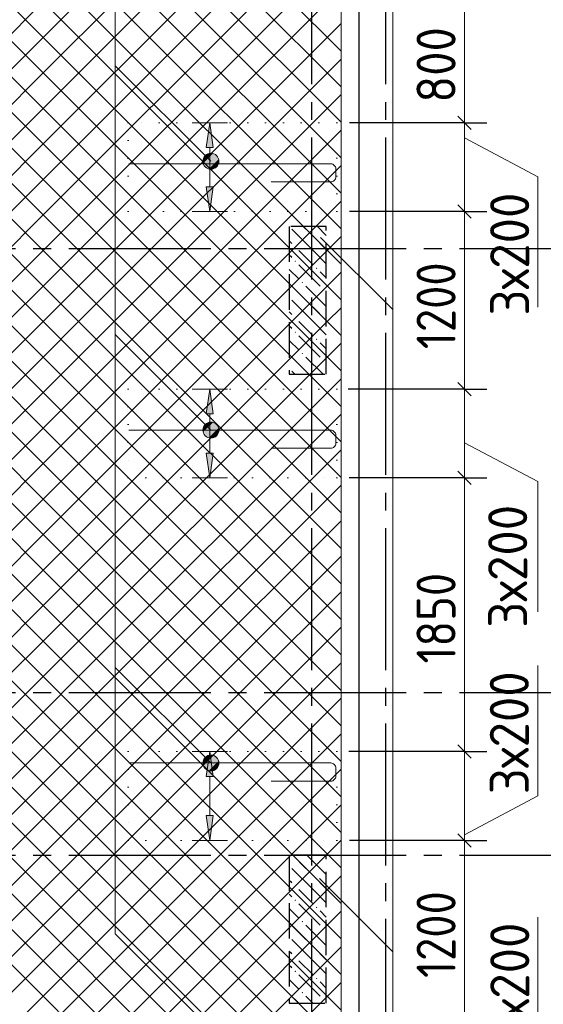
# Model space of a CAD drawing. Header units: millimetres. Extents: x 0 to 50400, y 0 to 35640.
# Tile 22 of 25: x 38093 to 41631, y 20154 to 26809. Entities that reach past the tile are written whole.
import ezdxf

# ---------------------------------------------------------------- set-up
doc = ezdxf.new("R2010")
doc.units = ezdxf.units.MM
for name, pattern in [('______2', [324, 240, -84]), ('______5', [1320, 960, -120, 120, -120]), ('______9', [120, 0, -120])]:
    doc.linetypes.add(name, pattern=pattern)
for name, color, linetype, lineweight in [('Standard', 7, 'Continuous', 25), ('ДОП Верх по Х', 7, 'Continuous', 25), ('ЖБ Перекрытие верхний уровень', 7, 'Continuous', 35), ('ЖБ Пилон', 7, 'Continuous', 35), ('Общий01', 7, 'Continuous', 13), ('Позиционная метка номер позиции', 7, 'Continuous', 13), ('Размерная линия_ общее', 7, 'Continuous', 13), ('Тени', 7, 'Continuous', 13)]:
    doc.layers.add(name, color=color, linetype=linetype, lineweight=lineweight)
doc.layers.add('Оси', color=7, linetype='______5', true_color=0x656565)
doc.styles.add('ISOCPEUR', font='txt')

msp = doc.modelspace()

# ---------------------------------------------------------------- hatches: boundary and pattern name
at = {"layer": 'ДОП Верх по Х', "linetype": 'Continuous', "lineweight": 13, "transparency": 33554687}
for points in [[(39401.6, 25944.4), (39377.6, 26112.4), (39353.6, 25944.4)], [(39401.6, 24144.4), (39377.6, 24312.4), (39353.6, 24144.4)], [(39401.6, 21694.4), (39377.6, 21862.4), (39353.6, 21694.4)]]:
    msp.add_hatch(color=7, dxfattribs=at).paths.add_polyline_path(points)
for points in [[(39401.6, 25680.4), (39377.6, 25512.4), (39353.6, 25680.4)], [(39401.6, 23880.4), (39377.6, 23712.4), (39353.6, 23880.4)], [(39401.6, 21430.4), (39377.6, 21262.4), (39353.6, 21430.4)]]:
    msp.add_hatch(color=7, dxfattribs=at).paths.add_polyline_path(points, flags=16)
at = {"layer": 'ЖБ Пилон', "linetype": 'Continuous', "lineweight": -3, "transparency": 33554687}
for points in [[(40046.8, 25369.3), (40051.6, 25374.1), (40056.4, 25369.3), (40051.6, 25364.5)], [(39950.8, 25273.3), (39955.6, 25278.1), (39960.4, 25273.3), (39955.6, 25268.5)], [(39950.8, 25177.3), (39955.6, 25182.1), (39960.4, 25177.3), (39955.6, 25172.5)], [(40094.8, 25129.3), (40099.6, 25134.1), (40104.4, 25129.3), (40099.6, 25124.5)], [(39998.8, 25033.3), (40003.6, 25038.1), (40008.4, 25033.3), (40003.6, 25028.5)], [(40142.8, 24985.3), (40147.6, 24990.1), (40152.4, 24985.3), (40147.6, 24980.5)], [(40046.8, 24889.3), (40051.6, 24894.1), (40056.4, 24889.3), (40051.6, 24884.5)], [(39950.8, 24793.3), (39955.6, 24798.1), (39960.4, 24793.3), (39955.6, 24788.5)], [(39950.8, 24697.3), (39955.6, 24702.1), (39960.4, 24697.3), (39955.6, 24692.5)], [(40094.8, 24649.3), (40099.6, 24654.1), (40104.4, 24649.3), (40099.6, 24644.5)], [(39998.8, 24553.3), (40003.6, 24558.1), (40008.4, 24553.3), (40003.6, 24548.5)], [(40142.8, 24505.3), (40147.6, 24510.1), (40152.4, 24505.3), (40147.6, 24500.5)], [(40049.9, 24412.4), (40051.6, 24414.1), (40053.3, 24412.4)], [(40142.8, 21145.3), (40147.6, 21150.1), (40152.4, 21145.3), (40147.6, 21140.5)], [(40046.8, 21049.3), (40051.6, 21054.1), (40056.4, 21049.3), (40051.6, 21044.5)], [(39950.8, 20953.3), (39955.6, 20958.1), (39960.4, 20953.3), (39955.6, 20948.5)], [(39950.8, 20857.3), (39955.6, 20862.1), (39960.4, 20857.3), (39955.6, 20852.5)], [(40094.8, 20809.3), (40099.6, 20814.1), (40104.4, 20809.3), (40099.6, 20804.5)], [(39998.8, 20713.3), (40003.6, 20718.1), (40008.4, 20713.3), (40003.6, 20708.5)], [(40142.8, 20665.3), (40147.6, 20670.1), (40152.4, 20665.3), (40147.6, 20660.5)], [(40046.8, 20569.3), (40051.6, 20574.1), (40056.4, 20569.3), (40051.6, 20564.5)], [(39950.8, 20473.3), (39955.6, 20478.1), (39960.4, 20473.3), (39955.6, 20468.5)], [(39950.8, 20377.3), (39955.6, 20382.1), (39960.4, 20377.3), (39955.6, 20372.5)], [(40094.8, 20329.3), (40099.6, 20334.1), (40104.4, 20329.3), (40099.6, 20324.5)], [(39998.8, 20233.3), (40003.6, 20238.1), (40008.4, 20233.3), (40003.6, 20228.5)], [(40142.8, 20185.3), (40147.6, 20190.1), (40152.4, 20185.3), (40147.6, 20180.5)]]:
    msp.add_hatch(color=7, dxfattribs=at).paths.add_polyline_path(points, flags=16)
at = {"layer": 'Позиционная метка номер позиции', "linetype": 'Continuous', "lineweight": 13, "transparency": 33554687}
for points in [[(39346.9, 25814.2), (39398.9, 25904.3), (39333.2, 25838.6)], [(39333.2, 25838.6), (39398.9, 25904.3), (39371.4, 25904.3)], [(39333.2, 25838.6), (39371.4, 25904.3), (39333.2, 25866.1)], [(39333.2, 25866.1), (39371.4, 25904.3), (39346.9, 25890.6)], [(39346.9, 25814.2), (39423.3, 25890.6), (39398.9, 25904.3)], [(39371.4, 25800.5), (39423.3, 25890.6), (39346.9, 25814.2)], [(39371.4, 25800.5), (39437, 25866.1), (39423.3, 25890.6)], [(39398.9, 25800.5), (39437, 25866.1), (39371.4, 25800.5)], [(39398.9, 25800.5), (39437, 25838.6), (39437, 25866.1)], [(39437, 25838.6), (39398.9, 25800.5), (39423.3, 25814.2)], [(39346.9, 23997.2), (39398.9, 24087.3), (39333.2, 24021.7)], [(39333.2, 24021.7), (39398.9, 24087.3), (39371.4, 24087.3)], [(39333.2, 24021.7), (39371.4, 24087.3), (39333.2, 24049.1)], [(39333.2, 24049.1), (39371.4, 24087.3), (39346.9, 24073.6)], [(39346.9, 23997.2), (39423.3, 24073.6), (39398.9, 24087.3)], [(39371.4, 23983.5), (39423.3, 24073.6), (39346.9, 23997.2)], [(39371.4, 23983.5), (39437, 24049.1), (39423.3, 24073.6)], [(39398.9, 23983.5), (39437, 24049.1), (39371.4, 23983.5)], [(39398.9, 23983.5), (39437, 24021.7), (39437, 24049.1)], [(39437, 24021.7), (39398.9, 23983.5), (39423.3, 23997.2)], [(39346.9, 21747.2), (39398.9, 21837.3), (39333.2, 21771.7)], [(39333.2, 21771.7), (39398.9, 21837.3), (39371.4, 21837.3)], [(39333.2, 21771.7), (39371.4, 21837.3), (39333.2, 21799.1)], [(39333.2, 21799.1), (39371.4, 21837.3), (39346.9, 21823.6)], [(39346.9, 21747.2), (39423.3, 21823.6), (39398.9, 21837.3)], [(39371.4, 21733.5), (39423.3, 21823.6), (39346.9, 21747.2)], [(39371.4, 21733.5), (39437, 21799.1), (39423.3, 21823.6)], [(39398.9, 21733.5), (39437, 21799.1), (39371.4, 21733.5)], [(39398.9, 21733.5), (39437, 21771.7), (39437, 21799.1)], [(39437, 21771.7), (39398.9, 21733.5), (39423.3, 21747.2)]]:
    msp.add_hatch(color=7, dxfattribs=at).paths.add_polyline_path(points)

# ---------------------------------------------------------------- linework, layer by layer
at = {"layer": 'Standard', "color": 254, "linetype": 'Continuous', "lineweight": -3, "true_color": 0xc4c4ff, "transparency": 33554687}
msp.add_lwpolyline([(7965.1, 10212.4), (40388.1, 10212.4), (40388.1, 32712.4), (7965.1, 32712.4), (7965.1, 10212.4)], dxfattribs=at)
at = {"layer": 'ДОП Верх по Х', "color": 251, "linetype": 'Continuous', "lineweight": 13, "true_color": 0x494949, "transparency": 33554687}
for p, q in [((39377.6, 26112.4), (39257.6, 26112.4)), ((39377.6, 26112.4), (39353.6, 25944.4)), ((39401.6, 25944.4), (39377.6, 26112.4)), ((39377.6, 26112.4), (39497.6, 26112.4)), ((39377.6, 26112.4), (39377.6, 26112.4)), ((39353.6, 25944.4), (39401.6, 25944.4)), ((39377.6, 25680.4), (39377.6, 25944.4)), ((39377.6, 25512.4), (39353.6, 25680.4)), ((39353.6, 25680.4), (39401.6, 25680.4)), ((39401.6, 25680.4), (39377.6, 25512.4)), ((39377.6, 25512.4), (39257.6, 25512.4)), ((39377.6, 25512.4), (39497.6, 25512.4)), ((39377.6, 25512.4), (39377.6, 25512.4)), ((39377.6, 24312.4), (39257.6, 24312.4)), ((39377.6, 24312.4), (39353.6, 24144.4)), ((39401.6, 24144.4), (39377.6, 24312.4)), ((39377.6, 24312.4), (39497.6, 24312.4)), ((39377.6, 24312.4), (39377.6, 24312.4)), ((39353.6, 24144.4), (39401.6, 24144.4)), ((39377.6, 23880.4), (39377.6, 24144.4)), ((39377.6, 23712.4), (39353.6, 23880.4)), ((39353.6, 23880.4), (39401.6, 23880.4)), ((39401.6, 23880.4), (39377.6, 23712.4)), ((39377.6, 23712.4), (39257.6, 23712.4)), ((39377.6, 23712.4), (39497.6, 23712.4)), ((39377.6, 23712.4), (39377.6, 23712.4)), ((39377.6, 21862.4), (39257.6, 21862.4)), ((39377.6, 21862.4), (39353.6, 21694.4)), ((39401.6, 21694.4), (39377.6, 21862.4)), ((39377.6, 21862.4), (39497.6, 21862.4)), ((39377.6, 21862.4), (39377.6, 21862.4)), ((39353.6, 21694.4), (39401.6, 21694.4)), ((39377.6, 21430.4), (39377.6, 21694.4)), ((39377.6, 21262.4), (39353.6, 21430.4)), ((39353.6, 21430.4), (39401.6, 21430.4)), ((39401.6, 21430.4), (39377.6, 21262.4)), ((39377.6, 21262.4), (39257.6, 21262.4)), ((39377.6, 21262.4), (39497.6, 21262.4)), ((39377.6, 21262.4), (39377.6, 21262.4))]:
    msp.add_line(p, q, dxfattribs=at)
at = {"layer": 'ДОП Верх по Х', "color": 7, "linetype": 'Continuous', "lineweight": 18, "transparency": 33554687}
for points in [[(39791.7, 25712.4), (40195.3, 25712.4), (40201.7, 25713.3), (40208.2, 25715.4), (40214.3, 25718.8), (40219.2, 25722.9), (40223.3, 25727.9), (40226.7, 25733.9), (40228.9, 25740.5), (40229.7, 25746.8), (40229.7, 25801), (40228.9, 25807.3), (40226.7, 25813.9), (40223.3, 25819.9), (40219.2, 25824.8), (40214.3, 25829), (40208.2, 25832.4), (40201.7, 25834.5), (40195.3, 25835.4), (38831.1, 25835.4)], [(39791.7, 23912.4), (40195.3, 23912.4), (40201.7, 23913.3), (40208.2, 23915.4), (40214.3, 23918.8), (40219.2, 23922.9), (40223.3, 23927.9), (40226.7, 23933.9), (40228.9, 23940.5), (40229.7, 23946.8), (40229.7, 24001), (40228.9, 24007.3), (40226.7, 24013.9), (40223.3, 24019.9), (40219.2, 24024.8), (40214.3, 24029), (40208.2, 24032.4), (40201.7, 24034.5), (40195.3, 24035.4), (38831.1, 24035.4)], [(39791.7, 21662.4), (40195.3, 21662.4), (40201.7, 21663.3), (40208.2, 21665.4), (40214.3, 21668.8), (40219.2, 21672.9), (40223.3, 21677.9), (40226.7, 21683.9), (40228.9, 21690.5), (40229.7, 21696.8), (40229.7, 21751), (40228.9, 21757.3), (40226.7, 21763.9), (40223.3, 21769.9), (40219.2, 21774.9), (40214.3, 21779), (40208.2, 21782.3), (40201.7, 21784.5), (40195.3, 21785.4), (38831.1, 21785.4)]]:
    msp.add_lwpolyline(points, dxfattribs=at)
at = {"layer": 'ЖБ Перекрытие верхний уровень', "color": 7, "linetype": 'Continuous', "lineweight": 18, "transparency": 33554687}
msp.add_line((40265.1, 10312.4), (40265.1, 32612.4), dxfattribs=at)
at = {"layer": 'ЖБ Перекрытие верхний уровень', "color": 254, "linetype": 'Continuous', "lineweight": 18, "transparency": 33554687}
for p, q in [((35851.6, 27169.3), (38251.6, 24769.3)), ((36091.6, 27169.3), (38251.6, 25009.3)), ((36331.6, 27169.3), (38251.6, 25249.3)), ((36571.6, 27169.3), (38251.6, 25489.3)), ((36811.6, 27169.3), (38251.6, 25729.3)), ((37051.6, 27169.3), (38251.6, 25969.3)), ((37291.6, 27169.3), (38251.6, 26209.3)), ((37531.6, 27169.3), (38251.6, 26449.3)), ((37771.6, 27169.3), (38251.6, 26689.3)), ((38251.6, 26689.3), (38731.6, 27169.3)), ((38251.6, 26449.3), (38971.6, 27169.3)), ((38251.6, 26209.3), (39211.6, 27169.3)), ((38251.6, 25969.3), (39451.6, 27169.3)), ((38251.6, 25729.3), (39691.6, 27169.3)), ((38251.6, 25489.3), (39931.6, 27169.3)), ((38251.6, 25249.3), (40171.6, 27169.3)), ((38251.6, 27169.3), (40265.1, 25155.8)), ((38491.6, 27169.3), (40265.1, 25395.8)), ((38731.6, 27169.3), (40265.1, 25635.8)), ((38971.6, 27169.3), (40265.1, 25875.8)), ((39211.6, 27169.3), (40265.1, 26115.8)), ((39451.6, 27169.3), (40265.1, 26355.8)), ((39691.6, 27169.3), (40265.1, 26595.8)), ((38251.6, 25009.3), (40265.1, 27022.8)), ((36091.6, 24769.3), (38251.6, 26929.3)), ((38251.6, 26929.3), (40265.1, 24915.8)), ((38251.6, 24769.3), (40265.1, 26782.8)), ((36331.6, 24769.3), (38251.6, 26689.3)), ((38251.6, 26689.3), (40171.6, 24769.3)), ((38491.6, 24769.3), (40265.1, 26542.8)), ((36571.6, 24769.3), (38251.6, 26449.3)), ((38251.6, 26449.3), (39931.6, 24769.3)), ((38731.6, 24769.3), (40265.1, 26302.8)), ((36811.6, 24769.3), (38251.6, 26209.3)), ((38251.6, 26209.3), (39691.6, 24769.3)), ((38971.6, 24769.3), (40265.1, 26062.8)), ((37051.6, 24769.3), (38251.6, 25969.3)), ((38251.6, 25969.3), (39451.6, 24769.3)), ((39211.6, 24769.3), (40265.1, 25822.8)), ((37291.6, 24769.3), (38251.6, 25729.3)), ((38251.6, 25729.3), (39211.6, 24769.3)), ((39451.6, 24769.3), (40265.1, 25582.8)), ((37531.6, 24769.3), (38251.6, 25489.3)), ((38251.6, 25489.3), (38971.6, 24769.3)), ((39691.6, 24769.3), (40265.1, 25342.8)), ((37771.6, 24769.3), (38251.6, 25249.3)), ((38251.6, 25249.3), (38731.6, 24769.3)), ((39931.6, 24769.3), (40265.1, 25102.8)), ((38011.6, 24769.3), (38251.6, 25009.3)), ((38251.6, 25009.3), (38491.6, 24769.3)), ((40171.6, 24769.3), (40265.1, 24862.8)), ((36091.6, 24769.3), (38251.6, 22609.3)), ((36331.6, 24769.3), (38251.6, 22849.3)), ((36571.6, 24769.3), (38251.6, 23089.3)), ((36811.6, 24769.3), (38251.6, 23329.3)), ((37051.6, 24769.3), (38251.6, 23569.3)), ((37291.6, 24769.3), (38251.6, 23809.3)), ((37531.6, 24769.3), (38251.6, 24049.3)), ((37771.6, 24769.3), (38251.6, 24289.3)), ((38011.6, 24769.3), (38251.6, 24529.3)), ((38251.6, 24529.3), (38491.6, 24769.3)), ((38251.6, 24289.3), (38731.6, 24769.3)), ((38251.6, 24049.3), (38971.6, 24769.3)), ((38251.6, 23809.3), (39211.6, 24769.3)), ((38251.6, 23569.3), (39451.6, 24769.3)), ((38251.6, 23329.3), (39691.6, 24769.3)), ((38251.6, 23089.3), (39931.6, 24769.3)), ((38251.6, 22849.3), (40171.6, 24769.3)), ((38251.6, 24769.3), (40265.1, 22755.8)), ((38491.6, 24769.3), (40265.1, 22995.8)), ((38731.6, 24769.3), (40265.1, 23235.8)), ((38971.6, 24769.3), (40265.1, 23475.8)), ((39211.6, 24769.3), (40265.1, 23715.8)), ((39451.6, 24769.3), (40265.1, 23955.8)), ((39691.6, 24769.3), (40265.1, 24195.8)), ((39931.6, 24769.3), (40265.1, 24435.8)), ((40171.6, 24769.3), (40265.1, 24675.8)), ((38251.6, 22609.3), (40265.1, 24622.8)), ((38251.6, 24529.3), (40265.1, 22515.8)), ((38251.6, 22369.3), (40265.1, 24382.8)), ((38251.6, 24289.3), (40171.6, 22369.3)), ((38491.6, 22369.3), (40265.1, 24142.8)), ((38251.6, 24049.3), (39931.6, 22369.3)), ((38731.6, 22369.3), (40265.1, 23902.8)), ((36811.6, 22369.3), (38251.6, 23809.3)), ((38251.6, 23809.3), (39691.6, 22369.3)), ((38971.6, 22369.3), (40265.1, 23662.8)), ((37051.6, 22369.3), (38251.6, 23569.3)), ((38251.6, 23569.3), (39451.6, 22369.3)), ((39211.6, 22369.3), (40265.1, 23422.8)), ((37291.6, 22369.3), (38251.6, 23329.3)), ((38251.6, 23329.3), (39211.6, 22369.3)), ((39451.6, 22369.3), (40265.1, 23182.8)), ((37531.6, 22369.3), (38251.6, 23089.3)), ((38251.6, 23089.3), (38971.6, 22369.3)), ((39691.6, 22369.3), (40265.1, 22942.8)), ((37771.6, 22369.3), (38251.6, 22849.3)), ((38251.6, 22849.3), (38731.6, 22369.3)), ((39931.6, 22369.3), (40265.1, 22702.8)), ((38011.6, 22369.3), (38251.6, 22609.3)), ((38251.6, 22609.3), (38491.6, 22369.3)), ((40171.6, 22369.3), (40265.1, 22462.8)), ((36811.6, 22369.3), (38251.6, 20929.3)), ((37051.6, 22369.3), (38251.6, 21169.3)), ((37291.6, 22369.3), (38251.6, 21409.3)), ((37531.6, 22369.3), (38251.6, 21649.3)), ((37771.6, 22369.3), (38251.6, 21889.3)), ((38011.6, 22369.3), (38251.6, 22129.3)), ((38251.6, 22129.3), (38491.6, 22369.3)), ((38251.6, 21889.3), (38731.6, 22369.3)), ((38251.6, 21649.3), (38971.6, 22369.3)), ((38251.6, 21409.3), (39211.6, 22369.3)), ((38251.6, 21169.3), (39451.6, 22369.3)), ((38251.6, 20929.3), (39691.6, 22369.3)), ((38251.6, 20689.3), (39931.6, 22369.3)), ((38251.6, 20449.3), (40171.6, 22369.3)), ((38251.6, 22369.3), (40265.1, 20355.8)), ((38491.6, 22369.3), (40265.1, 20595.8)), ((38731.6, 22369.3), (40265.1, 20835.8)), ((38971.6, 22369.3), (40265.1, 21075.8)), ((39211.6, 22369.3), (40265.1, 21315.8)), ((39451.6, 22369.3), (40265.1, 21555.8)), ((39691.6, 22369.3), (40265.1, 21795.8)), ((39931.6, 22369.3), (40265.1, 22035.8)), ((40171.6, 22369.3), (40265.1, 22275.8)), ((38251.6, 20209.3), (40265.1, 22222.8)), ((38251.6, 22129.3), (40265.1, 20115.8)), ((38251.6, 19969.3), (40265.1, 21982.8)), ((38251.6, 21889.3), (40171.6, 19969.3)), ((38491.6, 19969.3), (40265.1, 21742.8)), ((38251.6, 21649.3), (39931.6, 19969.3)), ((38731.6, 19969.3), (40265.1, 21502.8)), ((38251.6, 21409.3), (39691.6, 19969.3)), ((38971.6, 19969.3), (40265.1, 21262.8)), ((38251.6, 21169.3), (39451.6, 19969.3)), ((39211.6, 19969.3), (40265.1, 21022.8)), ((38251.6, 20929.3), (39211.6, 19969.3)), ((39451.6, 19969.3), (40265.1, 20782.8)), ((38251.6, 20689.3), (38971.6, 19969.3)), ((39691.6, 19969.3), (40265.1, 20542.8)), ((37771.6, 19969.3), (38251.6, 20449.3)), ((38251.6, 20449.3), (38731.6, 19969.3)), ((39931.6, 19969.3), (40265.1, 20302.8)), ((38011.6, 19969.3), (38251.6, 20209.3)), ((38251.6, 20209.3), (38491.6, 19969.3))]:
    msp.add_line(p, q, dxfattribs=at)
for points in [[(35851.6, 22369.3), (36582.3, 23100), (36582.3, 23100), (38251.6, 24769.3)], [(35851.6, 24769.3), (36167.1, 24453.8), (36167.1, 24453.8), (38251.6, 22369.3)], [(36091.6, 22369.3), (36638.6, 22916.3), (36638.6, 22916.3), (38251.6, 24529.3)], [(36331.6, 22369.3), (36694.9, 22732.6), (36694.9, 22732.6), (38251.6, 24289.3)], [(36571.6, 22369.3), (36751.3, 22549), (36751.3, 22549), (38251.6, 24049.3)], [(35851.6, 19969.3), (37145.6, 21263.3), (37145.6, 21263.3), (38251.6, 22369.3)], [(36091.6, 22369.3), (37122.6, 21338.3), (37122.6, 21338.3), (38251.6, 20209.3)], [(36331.6, 22369.3), (37016.4, 21684.5), (37016.4, 21684.5), (38251.6, 20449.3)], [(36571.6, 22369.3), (36910.2, 22030.7), (36910.2, 22030.7), (38251.6, 20689.3)], [(36091.6, 19969.3), (37201.9, 21079.6), (37201.9, 21079.6), (38251.6, 22129.3)], [(36331.6, 19969.3), (37258.2, 20895.9), (37258.2, 20895.9), (38251.6, 21889.3)], [(36571.6, 19969.3), (37314.6, 20712.3), (37314.6, 20712.3), (38251.6, 21649.3)], [(36811.6, 19969.3), (37370.9, 20528.6), (37370.9, 20528.6), (38251.6, 21409.3)], [(37051.6, 19969.3), (37427.2, 20344.9), (37427.2, 20344.9), (38251.6, 21169.3)], [(37291.6, 19969.3), (37483.5, 20161.3), (37483.5, 20161.3), (38251.6, 20929.3)], [(37531.6, 19969.3), (37539.9, 19977.6), (37539.9, 19977.6), (38251.6, 20689.3)]]:
    msp.add_lwpolyline(points, dxfattribs=at)
at = {"layer": 'ЖБ Пилон', "color": 253, "linetype": '______2', "lineweight": -3, "true_color": 0xa0a0a0, "transparency": 33554687}
for p, q in [((40165.1, 25412.4), (39915.1, 25412.4)), ((39915.1, 25412.4), (39915.1, 24412.4)), ((40165.1, 24412.4), (40165.1, 25412.4)), ((39915.1, 24412.4), (40165.1, 24412.4)), ((40165.1, 21162.4), (39915.1, 21162.4)), ((39915.1, 21162.4), (39915.1, 20162.4)), ((40165.1, 20162.4), (40165.1, 21162.4)), ((39915.1, 20162.4), (40165.1, 20162.4))]:
    msp.add_line(p, q, dxfattribs=at)
at = {"layer": 'ЖБ Пилон', "color": 253, "linetype": 'Continuous', "lineweight": -3, "true_color": 0xa0a0a0, "transparency": 33554687}
for p, q in [((40075.6, 25249.3), (39931.6, 25393.3)), ((40008.5, 25412.4), (40027.6, 25393.3)), ((40165.1, 25351.8), (40104.5, 25412.4)), ((39915.1, 25313.8), (39931.6, 25297.3)), ((40075.6, 25345.3), (40165.1, 25255.8)), ((39979.6, 25249.3), (40075.6, 25153.3)), ((40075.6, 25249.3), (40165.1, 25159.8)), ((39931.6, 25201.3), (39915.1, 25217.8)), ((39915.1, 25121.8), (39979.6, 25057.3)), ((39979.6, 25153.3), (40123.6, 25009.3)), ((40165.1, 25063.8), (40123.6, 25105.3)), ((39915.1, 25025.8), (40027.6, 24913.3)), ((40165.1, 24871.8), (40027.6, 25009.3)), ((40075.6, 24769.3), (39931.6, 24913.3)), ((39915.1, 24833.8), (39931.6, 24817.3)), ((40075.6, 24865.3), (40165.1, 24775.8)), ((39979.6, 24769.3), (40075.6, 24673.3)), ((40075.6, 24769.3), (40165.1, 24679.8)), ((39931.6, 24721.3), (39915.1, 24737.8)), ((39915.1, 24641.8), (39979.6, 24577.3)), ((39979.6, 24673.3), (40123.6, 24529.3)), ((40165.1, 24583.8), (40123.6, 24625.3)), ((39915.1, 24545.8), (40027.6, 24433.3)), ((40144.5, 24412.4), (40027.6, 24529.3)), ((39952.5, 24412.4), (39931.6, 24433.3)), ((39938.5, 21162.4), (40027.6, 21073.3)), ((40165.1, 21031.8), (40034.5, 21162.4)), ((40075.6, 20929.3), (39931.6, 21073.3)), ((39915.1, 20993.8), (39931.6, 20977.3)), ((40075.6, 21025.3), (40165.1, 20935.8)), ((39931.6, 20881.3), (39915.1, 20897.8)), ((39979.6, 20929.3), (40075.6, 20833.3)), ((40075.6, 20929.3), (40165.1, 20839.8)), ((39979.6, 20833.3), (40123.6, 20689.3)), ((39915.1, 20801.8), (39979.6, 20737.3)), ((40165.1, 20743.8), (40123.6, 20785.3)), ((39915.1, 20705.8), (40027.6, 20593.3)), ((40165.1, 20551.8), (40027.6, 20689.3)), ((40075.6, 20449.3), (39931.6, 20593.3)), ((39915.1, 20513.8), (39931.6, 20497.3)), ((40075.6, 20545.3), (40165.1, 20455.8)), ((39979.6, 20449.3), (40075.6, 20353.3)), ((40075.6, 20449.3), (40165.1, 20359.8)), ((39931.6, 20401.3), (39915.1, 20417.8)), ((39915.1, 20321.8), (39979.6, 20257.3)), ((39979.6, 20353.3), (40123.6, 20209.3)), ((40165.1, 20263.8), (40123.6, 20305.3)), ((39915.1, 20225.8), (39978.5, 20162.4)), ((40074.5, 20162.4), (40027.6, 20209.3))]:
    msp.add_line(p, q, dxfattribs=at)
at = {"layer": 'Общий01', "color": 7, "linetype": 'Continuous', "lineweight": 13, "transparency": 33554687}
for points in [[(40613.8, 24849.7), (40613.8, 27909.7), (40126.8, 28311.5)], [(41098.9, 26010.1), (41594.7, 25747.2), (41594.7, 24866.2)], [(40613.8, 20509.7), (40613.8, 24849.7), (40125.8, 25337.6)], [(41098.9, 23950.1), (41594.7, 23687.2), (41594.7, 22806.2)], [(41098.9, 21300.1), (41594.7, 21562.9), (41594.7, 22443.9)], [(40613.8, 15929.7), (40613.8, 20509.7), (40118.8, 21004.7)], [(41098.9, 19600.1), (41594.7, 19862.9), (41594.7, 20743.9)]]:
    msp.add_lwpolyline(points, dxfattribs=at)
at = {"layer": 'Оси', "color": 8, "linetype": '______5', "lineweight": -3, "transparency": 33554687}
for p, q in [((40065.1, 32612.4), (40065.1, 8317)), ((40565.1, 32612.4), (40565.1, 8317)), ((8065.1, 25262.4), (42962.9, 25262.4)), ((8065.1, 22262.4), (42962.9, 22262.4)), ((8065.1, 21162.4), (42962.9, 21162.4))]:
    msp.add_line(p, q, dxfattribs=at)
at = {"layer": 'Позиционная метка номер позиции', "color": 7, "linetype": 'Continuous', "lineweight": 13, "transparency": 33554687}
for p, q in [((39346.9, 25890.6), (39346.9, 25890.6)), ((39423.3, 25890.6), (39423.3, 25890.6)), ((39346.9, 25814.2), (39346.9, 25814.2)), ((39423.3, 25814.2), (39423.3, 25814.2)), ((39346.9, 24073.6), (39346.9, 24073.6)), ((39423.3, 24073.6), (39423.3, 24073.6)), ((39346.9, 23997.2), (39346.9, 23997.2)), ((39423.3, 23997.2), (39423.3, 23997.2)), ((39346.9, 21823.6), (39346.9, 21823.6)), ((39423.3, 21823.6), (39423.3, 21823.6)), ((39346.9, 21747.2), (39346.9, 21747.2)), ((39423.3, 21747.2), (39423.3, 21747.2))]:
    msp.add_line(p, q, dxfattribs=at)
for points in [[(39385.1, 25852.4), (38739, 26498.5), (38739, 28324.1)], [(39385.1, 24035.4), (38739, 24681.5), (38739, 26507.1)], [(39385.1, 21785.4), (38739, 22431.5), (38739, 24781.5)], [(39385.1, 19985.4), (38739, 20631.5), (38739, 22457.1)]]:
    msp.add_lwpolyline(points, dxfattribs=at)
for centre in [(39385.1, 25852.4), (39385.1, 24035.4), (39385.1, 21785.4)]:
    msp.add_circle(centre, 54, dxfattribs=at)
at = {"layer": 'Размерная линия_ общее', "color": 7, "linetype": 'Continuous', "lineweight": 13, "transparency": 33554687}
for p, q in [((41098.9, 26112.4), (41098.9, 26912.4)), ((41098.9, 25512.4), (41098.9, 26112.4)), ((41098.9, 24312.4), (41098.9, 25512.4)), ((41098.9, 23712.4), (41098.9, 24312.4)), ((41098.9, 21862.4), (41098.9, 23712.4)), ((41098.9, 21262.4), (41098.9, 21862.4)), ((41098.9, 20062.4), (41098.9, 21262.4))]:
    msp.add_line(p, q, dxfattribs=at)
at = {"layer": 'Размерная линия_ общее', "color": 7, "linetype": 'Continuous', "lineweight": 25, "transparency": 33554687}
for p, q in [((41143.9, 26067.4), (41053.9, 26157.4)), ((41143.9, 25467.4), (41053.9, 25557.4)), ((41143.9, 24267.4), (41053.9, 24357.4)), ((41143.9, 23667.4), (41053.9, 23757.4)), ((41143.9, 21817.4), (41053.9, 21907.4)), ((41143.9, 21217.4), (41053.9, 21307.4))]:
    msp.add_line(p, q, dxfattribs=at)
at = {"layer": 'Размерная линия_ общее', "color": 7, "linetype": 'Continuous', "lineweight": -3, "transparency": 33554687}
for p, q in [((41098.9, 26112.4), (40948.9, 26112.4)), ((41098.9, 26112.4), (41248.9, 26112.4)), ((41098.9, 25512.4), (40948.9, 25512.4)), ((41098.9, 25512.4), (41248.9, 25512.4)), ((41098.9, 24312.4), (40948.9, 24312.4)), ((41098.9, 24312.4), (41248.9, 24312.4)), ((41098.9, 23712.4), (40948.9, 23712.4)), ((41098.9, 23712.4), (41248.9, 23712.4)), ((41098.9, 21862.4), (40948.9, 21862.4)), ((41098.9, 21862.4), (41248.9, 21862.4)), ((41098.9, 21262.4), (40948.9, 21262.4)), ((41098.9, 21262.4), (41248.9, 21262.4))]:
    msp.add_line(p, q, dxfattribs=at)
for points in [[(41098.9, 26112.4), (41078.5, 26112.4), (41078.5, 26112.4), (41078.5, 26112.4), (41078.5, 26112.4), (41078.5, 26112.4), (41078.5, 26112.4), (41078.5, 26112.4), (41078.5, 26112.4), (40321.9, 26112.4)], [(41098.9, 25512.4), (41078.5, 25512.4), (41078.5, 25512.4), (41078.5, 25512.4), (41078.5, 25512.4), (41078.5, 25512.4), (41078.5, 25512.4), (41078.5, 25512.4), (41078.5, 25512.4), (40321.9, 25512.4)], [(41098.9, 24312.4), (41078.5, 24312.4), (41078.5, 24312.4), (41078.5, 24312.4), (41078.5, 24312.4), (41078.5, 24312.4), (41078.5, 24312.4), (41078.5, 24312.4), (41078.5, 24312.4), (41078.5, 24312.4), (41078.5, 24312.4), (40312.4, 24312.4)], [(41098.9, 23712.4), (41078.5, 23712.4), (41078.5, 23712.4), (41078.5, 23712.4), (41078.5, 23712.4), (41078.5, 23712.4), (41078.5, 23712.4), (41078.5, 23712.4), (41078.5, 23712.4), (41078.5, 23712.4), (41078.5, 23712.4), (40320.5, 23712.4)], [(41098.9, 21862.4), (41078.5, 21862.4), (41078.5, 21862.4), (41078.5, 21862.4), (41078.5, 21862.4), (41078.5, 21862.4), (41078.5, 21862.4), (41078.5, 21862.4), (41078.5, 21862.4), (41078.5, 21862.4), (41078.5, 21862.4), (41078.5, 21862.4), (41078.5, 21862.4), (40317, 21862.4)], [(41098.9, 21262.4), (41078.5, 21262.4), (41078.5, 21262.4), (41078.5, 21262.4), (41078.5, 21262.4), (41078.5, 21262.4), (41078.5, 21262.4), (41078.5, 21262.4), (41078.5, 21262.4), (41078.5, 21262.4), (41078.5, 21262.4), (41078.5, 21262.4), (41078.5, 21262.4), (40321, 21262.4)]]:
    msp.add_lwpolyline(points, dxfattribs=at)
at = {"layer": 'Тени', "color": 7, "linetype": '______9', "lineweight": 13, "transparency": 33554687}
for p, q in [((38825.1, 26112.4), (38825.1, 25512.4)), ((40235.7, 26112.4), (38825.1, 26112.4)), ((40235.7, 25512.4), (40235.7, 26112.4)), ((38825.1, 25512.4), (40235.7, 25512.4)), ((38825.1, 24312.4), (38825.1, 23712.4)), ((40235.7, 24312.4), (38825.1, 24312.4)), ((40235.7, 23712.4), (40235.7, 24312.4)), ((38825.1, 23712.4), (40235.7, 23712.4)), ((38825.1, 21862.4), (38825.1, 21262.4)), ((40235.7, 21862.4), (38825.1, 21862.4)), ((40235.7, 21262.4), (40235.7, 21862.4)), ((38825.1, 21262.4), (40235.7, 21262.4))]:
    msp.add_line(p, q, dxfattribs=at)

# ---------------------------------------------------------------- texts
at = {"layer": 'Размерная линия_ общее', "color": 7, "linetype": 'Continuous', "lineweight": 25, "transparency": 33554687, "char_height": 264, "attachment_point": 7, "rotation": 90, "style": 'ISOCPEUR'}
for s, insert, width in [('\\W0.91;800', (41038.9, 26248.4), 674.395), ('\\W0.95;3х200', (41536.1, 24809.5), 1048.027), ('\\W0.87;1200', (41038.9, 24582.4), 800.283), ('\\W0.95;3х200', (41522.7, 22699.2), 1048.043), ('\\W0.87;1850', (41038.9, 22457.4), 800.283), ('\\W0.95;3х200', (41533.6, 21573.9), 1048.027), ('\\W0.87;1200', (41038.9, 20332.4), 800.283), ('\\W0.95;3х200', (41536.9, 19875.8), 1048.027)]:
    msp.add_mtext(s, dxfattribs=dict(at, insert=insert, width=width))

doc.saveas('drawing.dxf')
